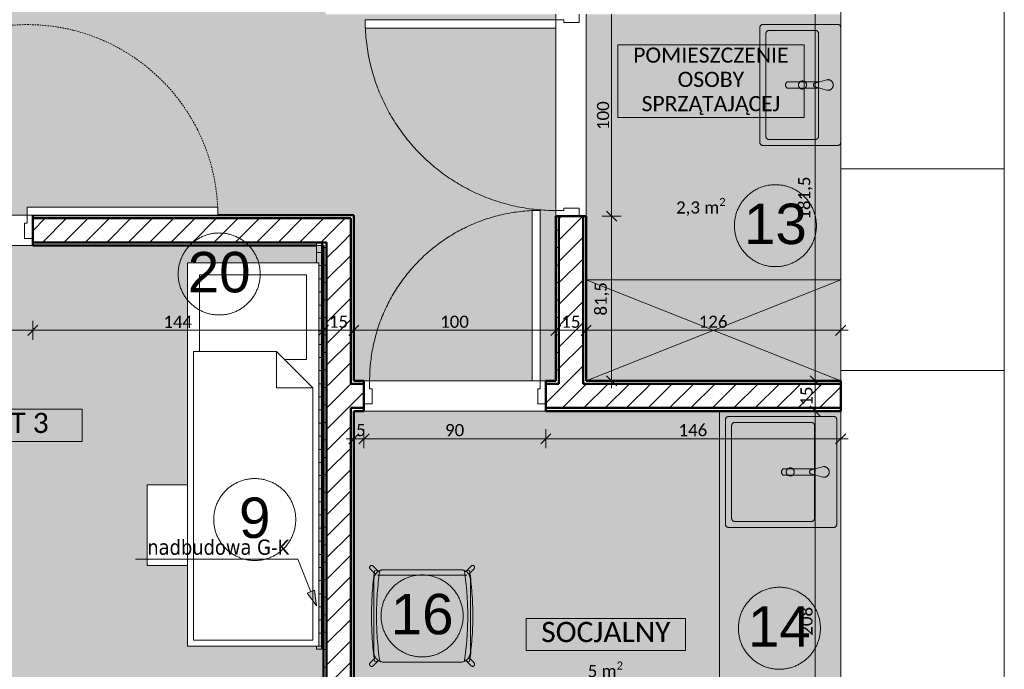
# Model space of a CAD drawing. Extents: x -7955 to 2900, y -3385 to 4160.
# Tile 4 of 30: x -6275 to -5300, y 1229 to 1873. Entities that reach past the tile are written whole.
import ezdxf
from ezdxf.xclip import XClip

# ---------------------------------------------------------------- set-up
doc = ezdxf.new("R2010")
doc.units = 0
doc.header["$MEASUREMENT"] = 0
doc.header["$XCLIPFRAME"] = 0
doc.linetypes.add('Przerywana', pattern=[25, 15, -10])
doc.linetypes.add('Wipeout_Contour', pattern=[10000, 0, -10000])
for name, color, linetype in [('!tekst', 7, 'Continuous'), ('110-Z Strefy', 7, 'Continuous'), ('210-A Strefy', 7, 'Continuous'), ('230-A Ściany działowe', 7, 'Continuous'), ('330-W Wyposażenie', 7, 'Continuous'), ('820-G Rysunki Obrazki', 7, 'Continuous'), ('Drzwi ARCHICAD', 7, 'Continuous')]:
    doc.layers.add(name, color=color, linetype=linetype)
for name, color, linetype, lineweight in [('!tekst_Nr_pióra__1', 7, 'Continuous', 50), ('!tekst_Nr_pióra__41', 7, 'Continuous', 13), ('210-A Strefy_Nr_pióra__41', 7, 'Continuous', 13), ('230-A Ściany działowe_Nr_pióra__1', 7, 'Continuous', 50), ('230-A Ściany działowe_Nr_pióra__21', 7, 'Continuous', 13), ('320-W Umeblowanie_Nr_pióra__21', 7, 'Continuous', 13), ('320-W Umeblowanie_Nr_pióra__23', 7, 'Continuous', 13), ('330-W Wyposażenie_Nr_pióra__23', 7, 'Continuous', 13), ('499-K Wymiary i opisy_Nr_pióra__65', 7, 'Continuous', 5), ('B_WIDOK_Nr_pióra__41', 7, 'Continuous', 13), ('D_OPIS_Nr_pióra__23', 7, 'Continuous', 13), ('D_OPIS_Nr_pióra__41', 7, 'Continuous', 13), ('Drzwi ARCHICAD_Nr_pióra__1', 7, 'Continuous', 50), ('Drzwi ARCHICAD_Nr_pióra__23', 7, 'Continuous', 13), ('Drzwi ARCHICAD_Nr_pióra__3', 8, 'Continuous', 20)]:
    doc.layers.add(name, color=color, linetype=linetype, lineweight=lineweight)
for name, color, linetype, lineweight, true_color in [('210-A Strefy_Nr_pióra__64', 7, 'Continuous', 5, 0x9f9f9f), ('B_WIDOK_Nr_pióra__64', 7, 'Continuous', 5, 0x9f9f9f), ('tekst_Nr_pióra__84', 7, 'Continuous', 5, 0xa5a5a5)]:
    doc.layers.add(name, color=color, linetype=linetype, lineweight=lineweight, true_color=true_color)
doc.styles.add('GENERATED_STYLE_1', font='txt')
doc.styles.add('GENERATED_STYLE_2', font='txt')
doc.styles.add('GENERATED_STYLE_3', font='arial.ttf')
pattern_1 = [(0, (-7692.221, 2461.101), (0, 17.32051), [0, -10]), (0, (-7687.221, 2469.761), (0, 17.32051), [0, -10])]
pattern_2 = [(0, (-7692.221, 2461.101), (0, 13), []), (90, (-7692.221, 2461.101), (-13, 0), [])]
pattern_3 = [(45, (-7692.221, 2461.101), (-10.6066, 10.6066), [])]

# ---------------------------------------------------------------- blocks, each defined once
blk = doc.blocks.new('Rysunek_3_3', base_point=(-7692.22, 2461.1))
at = {"layer": '110-Z Strefy', "linetype": 'Continuous', "lineweight": 0, "ltscale": 0.1, "true_color": 0xffffff}
for points in [[(-5714.22, 1615.1), (-5714.22, 1515.1), (-5462.22, 1515.1), (-5462.22, 1615.1)], [(-5582.22, 1485.1), (-5582.22, 1069.1), (-5462.22, 1069.1), (-5462.22, 1485.1)]]:
    blk.add_hatch(color=7, dxfattribs=at).paths.add_polyline_path(points)
at = {"layer": '210-A Strefy', "linetype": 'Continuous', "lineweight": 0, "ltscale": 0.1, "true_color": 0x262626}
for points in [[(-7632.22, 2293.1), (-7632.22, 1679.1), (-5974.22, 1679.1), (-5944.22, 1679.1), (-5944.22, 1515.1), (-5744.22, 1515.1), (-5744.22, 1679.1), (-5744.22, 1878.1), (-5972.22, 1878.1), (-5972.22, 2293.1), (-6004.23, 2293.1), (-6004.23, 2455.1), (-6284.79, 2455.1), (-6284.79, 2293.1), (-6836.22, 2293.1), (-6836.22, 2003.1), (-7282.22, 2003.1), (-7282.22, 2293.1)], [(-5714.22, 1878.1), (-5714.22, 1515.1), (-5462.22, 1515.1), (-5462.22, 1878.1)], [(-6782.22, 1069.1), (-5974.22, 1069.1), (-5974.22, 1649.1), (-6782.22, 1649.1)], [(-5944.22, 1069.1), (-5843.22, 1069.1), (-5462.22, 1069.1), (-5462.22, 1485.1), (-5768.23, 1485.1), (-5944.22, 1485.1)]]:
    blk.add_hatch(color=250, dxfattribs=at).paths.add_polyline_path(points)
at = {"layer": '230-A Ściany działowe', "linetype": 'Continuous', "lineweight": 0, "ltscale": 0.1, "true_color": 0x000000}
h = blk.add_hatch(dxfattribs=at)
h.set_pattern_fill('Tynk_0003', color=18, style=0, pattern_type=2)
h.set_pattern_definition(pattern_1)
h.paths.add_polyline_path([(-6262.22, 1676.1), (-5947.22, 1676.1), (-5947.22, 1679.1), (-6262.22, 1679.1)])
h = blk.add_hatch(dxfattribs=at)
h.set_pattern_fill('Tynk_0003', color=18, style=0, pattern_type=2)
h.set_pattern_definition(pattern_1)
h.paths.add_polyline_path([(-5947.22, 1679.1), (-5947.22, 1676.1), (-5944.22, 1679.1)])
h = blk.add_hatch(dxfattribs=at)
h.set_pattern_fill('Tynk_0003', color=18, style=0, pattern_type=2)
h.set_pattern_definition(pattern_1)
h.paths.add_polyline_path([(-5947.22, 1676.1), (-5944.22, 1676.1), (-5944.22, 1679.1)])
h = blk.add_hatch(dxfattribs=at)
h.set_pattern_fill('Tynk_0003', color=18, style=0, pattern_type=2)
h.set_pattern_definition(pattern_1)
h.paths.add_polyline_path([(-5744.22, 1515.1), (-5741.22, 1515.1), (-5741.22, 1678.1), (-5744.22, 1678.1)])
h = blk.add_hatch(dxfattribs=at)
h.set_pattern_fill('Bloczki_ceramiczne_0003', color=18, style=0, pattern_type=2)
h.set_pattern_definition(pattern_3)
h.paths.add_polyline_path([(-5741.22, 1515.1), (-5717.22, 1515.1), (-5717.22, 1678.1), (-5741.22, 1678.1)])
h = blk.add_hatch(dxfattribs=at)
h.set_pattern_fill('Tynk_0003', color=18, style=0, pattern_type=2)
h.set_pattern_definition(pattern_1)
h.paths.add_polyline_path([(-5717.22, 1515.1), (-5714.22, 1515.1), (-5714.22, 1678.1), (-5717.22, 1678.1)])
h = blk.add_hatch(dxfattribs=at)
h.set_pattern_fill('Bloczki_ceramiczne_0003', color=18, style=0, pattern_type=2)
h.set_pattern_definition(pattern_3)
h.paths.add_polyline_path([(-6262.22, 1652.1), (-5971.22, 1652.1), (-5971.22, 1676.1), (-6262.22, 1676.1)])
h = blk.add_hatch(dxfattribs=at)
h.set_pattern_fill('Bloczki_ceramiczne_0003', color=18, style=0, pattern_type=2)
h.set_pattern_definition(pattern_3)
h.paths.add_polyline_path([(-5971.22, 1652.1), (-5947.22, 1676.1), (-5971.22, 1676.1)])
h = blk.add_hatch(dxfattribs=at)
h.set_pattern_fill('Bloczki_ceramiczne_0003', color=18, style=0, pattern_type=2)
h.set_pattern_definition(pattern_3)
h.paths.add_polyline_path([(-5971.22, 1652.1), (-5947.22, 1652.1), (-5947.22, 1676.1)])
h = blk.add_hatch(dxfattribs=at)
h.set_pattern_fill('Tynk_0003', color=18, style=0, pattern_type=2)
h.set_pattern_definition(pattern_1)
h.paths.add_polyline_path([(-5947.22, 1676.1), (-5947.22, 1515.1), (-5944.22, 1515.1), (-5944.22, 1676.1)])
h = blk.add_hatch(dxfattribs=at)
h.set_pattern_fill('Tynk_0003', color=18, style=0, pattern_type=2)
h.set_pattern_definition(pattern_1)
h.paths.add_polyline_path([(-5981.35, 1652.1), (-6262.22, 1652.1), (-6262.22, 1649.1), (-5981.35, 1649.1)])
h = blk.add_hatch(dxfattribs=at)
h.set_pattern_fill('Izolacja_twarda_0003', color=18, style=0, pattern_type=2)
h.set_pattern_definition(pattern_2)
h.paths.add_polyline_path([(-5981.35, 1649.1), (-5975.35, 1649.1), (-5975.35, 1652.1), (-5981.35, 1652.1)])
h = blk.add_hatch(dxfattribs=at)
h.set_pattern_fill('Izolacja_twarda_0003', color=18, style=0, pattern_type=2)
h.set_pattern_definition(pattern_2)
h.paths.add_polyline_path([(-5981.35, 1649.1), (-5981.35, 1249.09), (-5975.35, 1249.09), (-5975.35, 1649.1)])
h = blk.add_hatch(dxfattribs=at)
h.set_pattern_fill('Tynk_0003', color=18, style=0, pattern_type=2)
h.set_pattern_definition(pattern_1)
h.paths.add_polyline_path([(-5975.35, 1649.1), (-5974.22, 1649.1), (-5974.22, 1652.1), (-5975.35, 1652.1)])
h = blk.add_hatch(dxfattribs=at)
h.set_pattern_fill('Tynk_0003', color=18, style=0, pattern_type=2)
h.set_pattern_definition(pattern_1)
h.paths.add_polyline_path([(-5974.22, 1649.1), (-5971.22, 1652.1), (-5974.22, 1652.1)])
h = blk.add_hatch(dxfattribs=at)
h.set_pattern_fill('Tynk_0003', color=18, style=0, pattern_type=2)
h.set_pattern_definition(pattern_1)
h.paths.add_polyline_path([(-5974.22, 1649.1), (-5971.22, 1649.1), (-5971.22, 1652.1)])
h = blk.add_hatch(dxfattribs=at)
h.set_pattern_fill('Tynk_0003', color=18, style=0, pattern_type=2)
h.set_pattern_definition(pattern_1)
h.paths.add_polyline_path([(-5974.22, 1649.1), (-5974.22, 1069.1), (-5971.22, 1069.1), (-5971.22, 1649.1)])
h = blk.add_hatch(dxfattribs=at)
h.set_pattern_fill('Bloczki_ceramiczne_0003', color=18, style=0, pattern_type=2)
h.set_pattern_definition(pattern_3)
h.paths.add_polyline_path([(-5971.22, 1652.1), (-5971.22, 1512.1), (-5947.22, 1512.1), (-5947.22, 1652.1)])
h = blk.add_hatch(dxfattribs=at)
h.set_pattern_fill('Bloczki_ceramiczne_0003', color=18, style=0, pattern_type=2)
h.set_pattern_definition(pattern_3)
h.paths.add_polyline_path([(-5971.22, 1512.1), (-5971.22, 1488.1), (-5947.22, 1488.1), (-5947.22, 1512.1)])
h = blk.add_hatch(dxfattribs=at)
h.set_pattern_fill('Tynk_0003', color=18, style=0, pattern_type=2)
h.set_pattern_definition(pattern_1)
h.paths.add_polyline_path([(-5947.22, 1515.1), (-5947.22, 1512.1), (-5944.22, 1512.1), (-5944.22, 1515.1)])
h = blk.add_hatch(dxfattribs=at)
h.set_pattern_fill('Bloczki_ceramiczne_0003', color=18, style=0, pattern_type=2)
h.set_pattern_definition(pattern_3)
h.paths.add_polyline_path([(-5947.22, 1512.1), (-5947.22, 1488.1), (-5944.22, 1488.1), (-5944.22, 1512.1)])
h = blk.add_hatch(dxfattribs=at)
h.set_pattern_fill('Tynk_0003', color=18, style=0, pattern_type=2)
h.set_pattern_definition(pattern_1)
h.paths.add_polyline_path([(-5944.22, 1515.1), (-5944.22, 1512.1), (-5934.22, 1512.1), (-5934.22, 1515.1)])
h = blk.add_hatch(dxfattribs=at)
h.set_pattern_fill('Bloczki_ceramiczne_0003', color=18, style=0, pattern_type=2)
h.set_pattern_definition(pattern_3)
h.paths.add_polyline_path([(-5944.22, 1512.1), (-5944.22, 1488.1), (-5934.22, 1488.1), (-5934.22, 1512.1)])
h = blk.add_hatch(dxfattribs=at)
h.set_pattern_fill('Tynk_0003', color=18, style=0, pattern_type=2)
h.set_pattern_definition(pattern_1)
h.paths.add_polyline_path([(-5754.22, 1512.1), (-5744.22, 1512.1), (-5744.22, 1515.1), (-5754.22, 1515.1)])
h = blk.add_hatch(dxfattribs=at)
h.set_pattern_fill('Bloczki_ceramiczne_0003', color=18, style=0, pattern_type=2)
h.set_pattern_definition(pattern_3)
h.paths.add_polyline_path([(-5741.22, 1512.1), (-5754.22, 1512.1), (-5754.22, 1488.1), (-5741.22, 1488.1)])
h = blk.add_hatch(dxfattribs=at)
h.set_pattern_fill('Tynk_0003', color=18, style=0, pattern_type=2)
h.set_pattern_definition(pattern_1)
h.paths.add_polyline_path([(-5744.22, 1512.1), (-5741.22, 1512.1), (-5741.22, 1515.1), (-5744.22, 1515.1)])
h = blk.add_hatch(dxfattribs=at)
h.set_pattern_fill('Bloczki_ceramiczne_0003', color=18, style=0, pattern_type=2)
h.set_pattern_definition(pattern_3)
h.paths.add_polyline_path([(-5741.22, 1512.1), (-5717.22, 1512.1), (-5717.22, 1515.1), (-5741.22, 1515.1)])
h = blk.add_hatch(dxfattribs=at)
h.set_pattern_fill('Bloczki_ceramiczne_0003', color=18, style=0, pattern_type=2)
h.set_pattern_definition(pattern_3)
h.paths.add_polyline_path([(-5741.22, 1488.1), (-5717.22, 1488.1), (-5717.22, 1512.1), (-5741.22, 1512.1)])
h = blk.add_hatch(dxfattribs=at)
h.set_pattern_fill('Tynk_0003', color=18, style=0, pattern_type=2)
h.set_pattern_definition(pattern_1)
h.paths.add_polyline_path([(-5717.22, 1512.1), (-5714.22, 1512.1), (-5714.22, 1515.1), (-5717.22, 1515.1)])
h = blk.add_hatch(dxfattribs=at)
h.set_pattern_fill('Bloczki_ceramiczne_0003', color=18, style=0, pattern_type=2)
h.set_pattern_definition(pattern_3)
h.paths.add_polyline_path([(-5717.22, 1488.1), (-5462.22, 1488.1), (-5462.22, 1512.1), (-5717.22, 1512.1)])
h = blk.add_hatch(dxfattribs=at)
h.set_pattern_fill('Tynk_0003', color=18, style=0, pattern_type=2)
h.set_pattern_definition(pattern_1)
h.paths.add_polyline_path([(-5714.22, 1512.1), (-5462.22, 1512.1), (-5462.22, 1515.1), (-5714.22, 1515.1)])
h = blk.add_hatch(dxfattribs=at)
h.set_pattern_fill('Bloczki_ceramiczne_0003', color=18, style=0, pattern_type=2)
h.set_pattern_definition(pattern_3)
h.paths.add_polyline_path([(-5971.22, 1488.1), (-5971.22, 1069.1), (-5947.22, 1069.1), (-5947.22, 1488.1)])
h = blk.add_hatch(dxfattribs=at)
h.set_pattern_fill('Tynk_0003', color=18, style=0, pattern_type=2)
h.set_pattern_definition(pattern_1)
h.paths.add_polyline_path([(-5947.22, 1488.1), (-5947.22, 1485.1), (-5944.22, 1485.1), (-5944.22, 1488.1)])
h = blk.add_hatch(dxfattribs=at)
h.set_pattern_fill('Tynk_0003', color=18, style=0, pattern_type=2)
h.set_pattern_definition(pattern_1)
h.paths.add_polyline_path([(-5947.22, 1485.1), (-5947.22, 1069.1), (-5944.22, 1069.1), (-5944.22, 1485.1)])
h = blk.add_hatch(dxfattribs=at)
h.set_pattern_fill('Tynk_0003', color=18, style=0, pattern_type=2)
h.set_pattern_definition(pattern_1)
h.paths.add_polyline_path([(-5934.22, 1488.1), (-5944.22, 1488.1), (-5944.22, 1485.1), (-5934.22, 1485.1)])
h = blk.add_hatch(dxfattribs=at)
h.set_pattern_fill('Tynk_0003', color=18, style=0, pattern_type=2)
h.set_pattern_definition(pattern_1)
h.paths.add_polyline_path([(-5462.22, 1488.1), (-5754.22, 1488.1), (-5754.22, 1485.1), (-5462.22, 1485.1)])
at = {"layer": '210-A Strefy_Nr_pióra__64', "color": 253, "linetype": 'Continuous', "lineweight": 5, "ltscale": 0.1, "true_color": 0x9f9f9f}
for p, q in [((-5744.22, 1878.1), (-5744.22, 1679.1)), ((-5714.22, 1515.1), (-5714.22, 1878.1)), ((-5462.22, 1878.1), (-5462.22, 1515.1)), ((-5974.22, 1679.1), (-7632.22, 1679.1)), ((-5944.22, 1679.1), (-5974.22, 1679.1)), ((-5944.22, 1515.1), (-5944.22, 1679.1)), ((-5744.22, 1679.1), (-5744.22, 1515.1)), ((-5974.22, 1649.1), (-6782.22, 1649.1)), ((-5974.22, 1069.1), (-5974.22, 1649.1)), ((-5744.22, 1515.1), (-5944.22, 1515.1)), ((-5462.22, 1515.1), (-5714.22, 1515.1)), ((-5944.22, 1485.1), (-5768.23, 1485.1)), ((-5944.22, 1069.1), (-5944.22, 1485.1)), ((-5768.23, 1485.1), (-5462.22, 1485.1)), ((-5462.22, 1485.1), (-5462.22, 1069.1))]:
    blk.add_line(p, q, dxfattribs=at)
at = {"layer": '230-A Ściany działowe_Nr_pióra__1', "color": 7, "linetype": 'Continuous', "lineweight": 50, "ltscale": 0.1}
for p, q in [((-6262.22, 1679.1), (-6262.22, 1676.1)), ((-5744.22, 1678.1), (-5741.22, 1678.1)), ((-5741.22, 1678.1), (-5741.22, 1515.1)), ((-5741.22, 1678.1), (-5721.22, 1678.1)), ((-5721.22, 1678.1), (-5717.22, 1678.1)), ((-5717.22, 1515.1), (-5717.22, 1678.1)), ((-5717.22, 1678.1), (-5714.22, 1678.1)), ((-5971.22, 1676.1), (-6262.22, 1676.1)), ((-6262.22, 1676.1), (-6262.22, 1656.1)), ((-5947.22, 1676.1), (-5971.22, 1676.1)), ((-5947.22, 1652.1), (-5947.22, 1676.1)), ((-5947.22, 1652.1), (-5947.22, 1676.1)), ((-6262.22, 1656.1), (-6262.22, 1652.1)), ((-6262.22, 1652.1), (-5981.35, 1652.1)), ((-6262.22, 1652.1), (-6262.22, 1649.1)), ((-5975.35, 1652.1), (-5981.35, 1652.1)), ((-5975.35, 1652.1), (-5981.35, 1652.1)), ((-5975.35, 1652.1), (-5971.22, 1652.1)), ((-5971.22, 1649.1), (-5971.22, 1652.1)), ((-5971.22, 1649.1), (-5971.22, 1652.1)), ((-5971.22, 1649.1), (-5971.22, 1512.1)), ((-5947.22, 1512.1), (-5947.22, 1652.1)), ((-5971.22, 1512.1), (-5971.22, 1488.1)), ((-5944.22, 1512.1), (-5947.22, 1512.1)), ((-5944.22, 1512.1), (-5947.22, 1512.1)), ((-5934.22, 1512.1), (-5944.22, 1512.1)), ((-5934.22, 1515.1), (-5934.22, 1512.1)), ((-5934.22, 1512.1), (-5934.22, 1492.1)), ((-5754.22, 1515.1), (-5754.22, 1512.1)), ((-5741.22, 1512.1), (-5754.22, 1512.1)), ((-5754.22, 1512.1), (-5754.22, 1492.1)), ((-5741.22, 1515.1), (-5741.22, 1512.1)), ((-5741.22, 1515.1), (-5741.22, 1512.1)), ((-5717.22, 1512.1), (-5717.22, 1515.1)), ((-5717.22, 1512.1), (-5717.22, 1515.1)), ((-5462.22, 1512.1), (-5717.22, 1512.1)), ((-5934.22, 1492.1), (-5934.22, 1488.1)), ((-5754.22, 1492.1), (-5754.22, 1488.1)), ((-5971.22, 1488.1), (-5971.22, 1069.1)), ((-5947.22, 1488.1), (-5944.22, 1488.1)), ((-5947.22, 1488.1), (-5944.22, 1488.1)), ((-5947.22, 1069.1), (-5947.22, 1488.1)), ((-5944.22, 1488.1), (-5934.22, 1488.1)), ((-5934.22, 1488.1), (-5934.22, 1485.1)), ((-5754.22, 1488.1), (-5741.22, 1488.1)), ((-5754.22, 1488.1), (-5754.22, 1485.1)), ((-5741.22, 1488.1), (-5717.22, 1488.1)), ((-5717.22, 1488.1), (-5462.22, 1488.1))]:
    blk.add_line(p, q, dxfattribs=at)
at = {"layer": '230-A Ściany działowe_Nr_pióra__1', "color": 7, "linetype": 'Continuous', "lineweight": 50, "ltscale": 0.1, "flags": 128}
for points in [[(-5944.22, 1679.1), (-6262.22, 1679.1)], [(-5944.22, 1679.1), (-5944.22, 1676.1)], [(-5744.22, 1678.1), (-5744.22, 1515.1)], [(-5714.22, 1515.1), (-5714.22, 1678.1)], [(-5944.22, 1515.1), (-5944.22, 1676.1)], [(-6262.22, 1649.1), (-5981.35, 1649.1)], [(-5975.35, 1649.1), (-5974.22, 1649.1)], [(-5974.22, 1649.1), (-5974.22, 1069.1)], [(-5934.22, 1515.1), (-5944.22, 1515.1)], [(-5744.22, 1515.1), (-5754.22, 1515.1)], [(-5462.22, 1515.1), (-5714.22, 1515.1)], [(-5462.22, 1515.1), (-5462.22, 1512.1)], [(-5462.22, 1512.1), (-5462.22, 1488.1)], [(-5944.22, 1485.1), (-5934.22, 1485.1)], [(-5944.22, 1069.1), (-5944.22, 1485.1)], [(-5754.22, 1485.1), (-5462.22, 1485.1)], [(-5462.22, 1488.1), (-5462.22, 1485.1)]]:
    blk.add_lwpolyline(points, dxfattribs=at)
at = {"layer": '230-A Ściany działowe_Nr_pióra__21', "color": 7, "linetype": 'Continuous', "lineweight": 13, "ltscale": 0.1}
for p, q in [((-5981.35, 1652.1), (-5981.35, 1649.1)), ((-5981.35, 1652.1), (-5981.35, 1649.1)), ((-5975.35, 1649.1), (-5975.35, 1652.1)), ((-5975.35, 1649.1), (-5975.35, 1652.1))]:
    blk.add_line(p, q, dxfattribs=at)
at = {"layer": '230-A Ściany działowe_Nr_pióra__21', "color": 7, "linetype": 'Continuous', "lineweight": 13, "ltscale": 0.1, "flags": 128}
for points in [[(-5981.35, 1649.1), (-5981.35, 1249.09)], [(-5975.35, 1249.09), (-5975.35, 1649.1)], [(-5981.35, 1249.09), (-5975.35, 1249.09)]]:
    blk.add_lwpolyline(points, dxfattribs=at)
at = {"layer": '320-W Umeblowanie_Nr_pióra__21', "color": 7, "linetype": 'Continuous', "lineweight": 13, "ltscale": 0.1, "flags": 128}
for points in [[(-5714.22, 1515.1), (-5462.22, 1515.1), (-5462.22, 1615.1), (-5714.22, 1615.1)], [(-5582.22, 1485.1), (-5582.22, 1069.1), (-5462.22, 1069.1), (-5462.22, 1485.1)]]:
    blk.add_lwpolyline(points, close=True, dxfattribs=at)
at = {"layer": '320-W Umeblowanie_Nr_pióra__23', "color": 7, "linetype": 'Continuous', "lineweight": 13, "ltscale": 0.1}
for p, q in [((-5928.06, 1328.69), (-5922.79, 1323.42)), ((-5919.96, 1326.24), (-5925.23, 1331.52)), ((-5918.68, 1326.49), (-5923.63, 1327.18)), ((-5914.45, 1327.9), (-5838.85, 1327.9)), ((-5834.61, 1326.49), (-5829.66, 1327.18)), ((-5828.06, 1331.52), (-5833.33, 1326.24)), ((-5830.51, 1323.42), (-5825.23, 1328.69)), ((-5924.45, 1246.3), (-5924.45, 1317.9)), ((-5832.35, 1322.4), (-5920.95, 1322.4)), ((-5828.85, 1317.9), (-5828.85, 1246.3)), ((-5928.06, 1235.52), (-5922.79, 1240.79)), ((-5830.51, 1240.79), (-5825.23, 1235.52)), ((-5919.96, 1237.96), (-5925.23, 1232.69)), ((-5918.68, 1237.72), (-5923.63, 1237.02)), ((-5838.85, 1236.3), (-5914.45, 1236.3)), ((-5834.61, 1237.72), (-5829.66, 1237.02)), ((-5828.06, 1232.69), (-5833.33, 1237.96))]:
    blk.add_line(p, q, dxfattribs=at)
at = {"layer": '320-W Umeblowanie_Nr_pióra__23', "color": 7, "linetype": 'Continuous', "lineweight": 13, "ltscale": 0.1, "flags": 128}
blk.add_lwpolyline([(-5714.22, 1515.1), (-5462.22, 1615.1), (-5462.22, 1515.1), (-5714.22, 1615.1)], dxfattribs=at)
at = {"layer": '320-W Umeblowanie_Nr_pióra__23', "color": 7, "linetype": 'Continuous', "lineweight": 13, "ltscale": 0.1}
for centre, radius, start, end in [((-5926.65, 1330.1), 2, 45, 225), ((-5604.19, 1282.1), 322.61, 171.96698, 188.03302), ((-5914.45, 1317.9), 10, 90, 180), ((-5914.45, 1317.9), 10, 123.46304, 146.53696), ((-5604.19, 1282.1), 317.61, 171.96698, 188.03302), ((-5838.85, 1317.9), 10, 0, 90), ((-6149.11, 1282.1), 317.61, 351.96698, 8.03302), ((-5838.85, 1317.9), 10, 33.46304, 56.53696), ((-6149.11, 1282.1), 322.61, 351.96698, 8.03302), ((-5826.65, 1330.1), 2, 315, 135), ((-5914.45, 1246.3), 10, 180, 270), ((-5914.45, 1246.3), 10, 213.46304, 236.53696), ((-5838.85, 1246.3), 10, 270, 0), ((-5838.85, 1246.3), 10, 303.46304, 326.53696), ((-5926.65, 1234.1), 2, 135, 315), ((-5826.65, 1234.1), 2, 225, 45)]:
    blk.add_arc(centre, radius, start, end, dxfattribs=at)
at = {"layer": '330-W Wyposażenie_Nr_pióra__23', "color": 7, "linetype": 'Continuous', "lineweight": 13, "ltscale": 0.1}
for p, q in [((-5542.22, 1865.1), (-5542.22, 1751.1)), ((-5465.22, 1868.1), (-5539.22, 1868.1)), ((-5487.22, 1862.1), (-5533.22, 1862.1)), ((-5462.22, 1751.1), (-5462.22, 1865.1)), ((-5536.22, 1859.1), (-5536.22, 1757.1)), ((-5484.22, 1757.1), (-5484.22, 1859.1)), ((-5514.82, 1811.3), (-5483.1, 1811.3)), ((-5483.18, 1804.92), (-5514.82, 1804.92)), ((-5487.58, 1810.07), (-5475.82, 1813.3)), ((-5483.1, 1811.3), (-5487.58, 1810.07)), ((-5475.82, 1802.9), (-5487.58, 1806.13)), ((-5487.58, 1806.13), (-5483.18, 1804.92)), ((-5539.22, 1748.1), (-5465.22, 1748.1)), ((-5533.22, 1754.1), (-5487.22, 1754.1)), ((-5576.18, 1476.73), (-5576.18, 1372.73)), ((-5469.18, 1479.73), (-5573.18, 1479.73)), ((-5491.18, 1473.73), (-5567.18, 1473.73)), ((-5466.18, 1372.73), (-5466.18, 1476.73)), ((-5570.18, 1470.73), (-5570.18, 1378.73)), ((-5488.18, 1378.73), (-5488.18, 1470.73)), ((-5518.78, 1427.93), (-5487.06, 1427.93)), ((-5491.53, 1426.7), (-5479.78, 1429.93)), ((-5487.06, 1427.93), (-5491.53, 1426.7)), ((-5487.14, 1421.55), (-5518.78, 1421.55)), ((-5479.78, 1419.53), (-5491.53, 1422.76)), ((-5491.53, 1422.76), (-5487.14, 1421.55)), ((-5567.18, 1375.73), (-5491.18, 1375.73)), ((-5573.18, 1369.73), (-5469.18, 1369.73))]:
    blk.add_line(p, q, dxfattribs=at)
for centre in [(-5500.04, 1808.1), (-5512.17, 1424.73)]:
    blk.add_circle(centre, 4, dxfattribs=at)
for centre, radius, start, end in [((-5539.22, 1865.1), 3, 90, 180), ((-5533.22, 1859.1), 3, 90, 180), ((-5487.22, 1859.1), 3, 0, 90), ((-5465.22, 1865.1), 3, 0, 90), ((-5474.9, 1808.1), 5.28, 259.97377, 100.02623), ((-5512.6, 1808.11), 4.21, 136.98757, 223.01243), ((-5514.8, 1809.91), 1.39, 90.80793, 129.37577), ((-5514.79, 1806.34), 1.42, 231.07429, 268.81244), ((-5487.22, 1808.1), 2, 100.35435, 259.64565), ((-5487.22, 1808.1), 2, 100.35435, 259.64565), ((-5533.22, 1757.1), 3, 180, 270), ((-5487.22, 1757.1), 3, 270, 0), ((-5539.22, 1751.1), 3, 180, 270), ((-5465.22, 1751.1), 3, 270, 0), ((-5573.18, 1476.73), 3, 90, 180), ((-5567.18, 1470.73), 3, 90, 180), ((-5491.18, 1470.73), 3, 0, 90), ((-5469.18, 1476.73), 3, 0, 90), ((-5516.56, 1424.74), 4.21, 136.98757, 223.01243), ((-5518.76, 1426.54), 1.39, 90.80793, 129.37577), ((-5491.17, 1424.73), 2, 100.35435, 259.64565), ((-5491.17, 1424.73), 2, 100.35435, 259.64565), ((-5478.86, 1424.73), 5.28, 259.97377, 100.02623), ((-5518.75, 1422.97), 1.42, 231.07429, 268.81244), ((-5567.18, 1378.73), 3, 180, 270), ((-5491.18, 1378.73), 3, 270, 0), ((-5573.18, 1372.73), 3, 180, 270), ((-5469.18, 1372.73), 3, 270, 0)]:
    blk.add_arc(centre, radius, start, end, dxfattribs=at)
at = {"layer": '499-K Wymiary i opisy_Nr_pióra__65', "color": 7, "linetype": 'Continuous', "lineweight": 5, "ltscale": 0.1}
for p, q in [((-5689.03, 1678.1), (-5689.03, 1878.1)), ((-5487.57, 1515.1), (-5487.57, 1878.1)), ((-5679.66, 1678.1), (-5698.41, 1678.1)), ((-5694.03, 1683.1), (-5684.03, 1673.1)), ((-5689.03, 1515.1), (-5689.03, 1678.1)), ((-6257.22, 1570.04), (-6267.22, 1560.04)), ((-6262.22, 1555.66), (-6262.22, 1574.41)), ((-5939.22, 1570.04), (-5949.22, 1560.04)), ((-5944.22, 1555.66), (-5944.22, 1574.41)), ((-5739.22, 1570.04), (-5749.22, 1560.04)), ((-5744.22, 1555.66), (-5744.22, 1574.41)), ((-5709.22, 1570.04), (-5719.22, 1560.04)), ((-5714.22, 1555.66), (-5714.22, 1574.41)), ((-5467.22, 1560.04), (-5457.22, 1570.04)), ((-5462.22, 1555.66), (-5462.22, 1574.41)), ((-6462.22, 1565.04), (-6262.22, 1565.04)), ((-5744.22, 1565.04), (-5714.22, 1565.04)), ((-5714.22, 1565.04), (-5462.22, 1565.04)), ((-5462.22, 1565.04), (-5454.72, 1565.04)), ((-5679.66, 1515.1), (-5698.41, 1515.1)), ((-5694.03, 1520.1), (-5684.03, 1510.1)), ((-5689.03, 1507.6), (-5689.03, 1515.1)), ((-5478.2, 1515.1), (-5496.95, 1515.1)), ((-5492.57, 1520.1), (-5482.57, 1510.1)), ((-5487.57, 1485.1), (-5487.57, 1515.1)), ((-5478.2, 1485.1), (-5496.95, 1485.1)), ((-5492.57, 1490.1), (-5482.57, 1480.1)), ((-5487.57, 1069.1), (-5487.57, 1485.1)), ((-5939.22, 1462.64), (-5949.22, 1452.64)), ((-5944.22, 1448.27), (-5944.22, 1467.02)), ((-5929.22, 1462.64), (-5939.22, 1452.64)), ((-5934.22, 1448.27), (-5934.22, 1467.02)), ((-5749.22, 1462.64), (-5759.22, 1452.64)), ((-5754.22, 1448.27), (-5754.22, 1467.02)), ((-5467.22, 1452.64), (-5457.22, 1462.64)), ((-5462.22, 1448.27), (-5462.22, 1467.02)), ((-5951.72, 1457.64), (-5944.22, 1457.64)), ((-5944.22, 1457.64), (-5934.22, 1457.64)), ((-5934.22, 1457.64), (-5754.22, 1457.64)), ((-5754.22, 1457.64), (-5462.22, 1457.64)), ((-5462.22, 1457.64), (-5454.72, 1457.64))]:
    blk.add_line(p, q, dxfattribs=at)
at = {"layer": 'B_WIDOK_Nr_pióra__64', "color": 253, "linetype": 'Continuous', "lineweight": 5, "ltscale": 0.1, "true_color": 0x9f9f9f}
for p, q in [((-5498.48, 1847.84), (-5683.02, 1847.84)), ((-5683.02, 1847.84), (-5683.02, 1775.84)), ((-5498.48, 1775.84), (-5498.48, 1847.84)), ((-5683.02, 1775.84), (-5498.48, 1775.84)), ((-6213.15, 1486.86), (-6415.54, 1486.86)), ((-6213.15, 1454.86), (-6213.15, 1486.86)), ((-6415.54, 1454.86), (-6213.15, 1454.86)), ((-5615.84, 1279.69), (-5773.64, 1279.69)), ((-5773.64, 1279.69), (-5773.64, 1247.69)), ((-5615.84, 1247.69), (-5615.84, 1279.69)), ((-5773.64, 1247.69), (-5615.84, 1247.69))]:
    blk.add_line(p, q, dxfattribs=at)
at = {"layer": 'D_OPIS_Nr_pióra__23', "color": 7, "linetype": 'Continuous', "lineweight": 13, "ltscale": 0.1}
for centre in [(-5526.84, 1668.72), (-5876.65, 1282.1), (-5522.92, 1269.9)]:
    blk.add_circle(centre, 40.61, dxfattribs=at)
at = {"layer": 'Drzwi ARCHICAD_Nr_pióra__3', "color": 8, "linetype": 'Continuous', "lineweight": 20, "ltscale": 0.1}
for centre, radius, start, end in [((-5744.22, 1872.5), 188.8, 180, 270), ((-5759.82, 1515.1), 168.8, 90, 180)]:
    blk.add_arc(centre, radius, start, end, dxfattribs=at)
at = {"layer": 'Drzwi ARCHICAD_Nr_pióra__3', "color": 8, "linetype": 'Przerywana', "lineweight": 20, "ltscale": 0.1}
blk.add_arc((-6267.82, 1679.1), 188.8, 0, 180, dxfattribs=at)
at = {"layer": 'tekst_Nr_pióra__84', "color": 253, "linetype": 'Continuous', "lineweight": 5, "ltscale": 0.1, "true_color": 0xa5a5a5, "flags": 128}
for points in [[(-5462.22, 3839.1), (-5462.22, 907.1), (-5300.22, 907.1), (-5300.22, 3839.1)], [(-5462.22, 1725.1), (-5300.22, 1725.1), (-5300.22, 1525.1), (-5462.22, 1525.1)]]:
    blk.add_lwpolyline(points, close=True, dxfattribs=at)
at = {"layer": '210-A Strefy_Nr_pióra__41', "color": 7, "linetype": 'Continuous', "lineweight": 13, "char_height": 12, "attachment_point": 7, "style": 'GENERATED_STYLE_1'}
for s, insert in [('\\A1;{\\pql;\\fCalibri Light|b0|i0|c238|p34;2,3 m\\fCalibri Light|b0|i0|c238|p34;\\A1{\\H.66x;\\S2^  ;}}', (-5625.21, 1677.24)), ('\\A1;{\\pql;\\fCalibri Light|b0|i0|c238|p34;5 m\\fCalibri Light|b0|i0|c238|p34;\\A1{\\H.66x;\\S2^  ;}}', (-5712.71, 1217.91))]:
    blk.add_mtext(s, dxfattribs=dict(at, insert=insert))
at = {"layer": '499-K Wymiary i opisy_Nr_pióra__65', "color": 7, "linetype": 'Continuous', "lineweight": 5, "char_height": 12, "attachment_point": 7, "rotation": 90, "style": 'GENERATED_STYLE_1'}
for s, insert, width in [('\\A1;{\\pql;\\fCalibri Light|b0|i0|c238|p34;100}', (-5691.43, 1763.51), 29.1841), ('\\A1;{\\pql;\\fCalibri Light|b0|i0|c238|p34;181,5}', (-5489.97, 1674.78), 43.6481), ('\\A1;{\\pql;\\fCalibri Light|b0|i0|c238|p34;81,5}', (-5691.43, 1579.64), 33.92), ('\\A1;{\\pql;\\fCalibri Light|b0|i0|c238|p34;15}', (-5489.97, 1490.37), 19.4561), ('\\A1;{\\pql;\\fCalibri Light|b0|i0|c238|p34;208}', (-5489.97, 1262.51), 29.1841)]:
    blk.add_mtext(s, dxfattribs=dict(at, insert=insert, width=width))
at = {"layer": '499-K Wymiary i opisy_Nr_pióra__65', "color": 7, "linetype": 'Continuous', "lineweight": 5, "char_height": 12, "attachment_point": 7, "style": 'GENERATED_STYLE_1'}
for s, insert, width in [('\\A1;{\\pql;\\fCalibri Light|b0|i0|c238|p34;15}', (-5968.95, 1567.44), 19.4561), ('\\A1;{\\pql;\\fCalibri Light|b0|i0|c238|p34;100}', (-5858.81, 1567.44), 29.1841), ('\\A1;{\\pql;\\fCalibri Light|b0|i0|c238|p34;15}', (-5738.95, 1567.44), 19.4561), ('\\A1;{\\pql;\\fCalibri Light|b0|i0|c238|p34;126}', (-5602.81, 1567.44), 29.1841), ('\\A1;{\\pql;\\fCalibri Light|b0|i0|c238|p34;90}', (-5853.95, 1460.04), 19.4561), ('\\A1;{\\pql;\\fCalibri Light|b0|i0|c238|p34;146}', (-5622.81, 1460.04), 29.1841), ('\\A1;{\\pql;\\fCalibri Light|b0|i0|c238|p34;5}', (-5942.13, 1460.04), 9.728)]:
    blk.add_mtext(s, dxfattribs=dict(at, insert=insert, width=width))
at = {"layer": 'B_WIDOK_Nr_pióra__41', "color": 7, "linetype": 'Continuous', "lineweight": 13, "insert": (-5590.75, 1845.2), "char_height": 15, "width": 184.5443, "attachment_point": 2, "line_spacing_factor": 0.961096, "style": 'GENERATED_STYLE_1'}
blk.add_mtext('\\A1;{\\pqc;\\fCalibri Light|b0|i0|c238|p34;POMIESZCZENIE \\fCalibri Light|b0|i0|c238|p34;OSOBY \\fCalibri Light|b0|i0|c238|p34;SPRZĄTAJĄCEJ}', dxfattribs=at)
at = {"layer": 'B_WIDOK_Nr_pióra__41', "color": 7, "linetype": 'Continuous', "lineweight": 13, "char_height": 20, "attachment_point": 2, "style": 'GENERATED_STYLE_1'}
for s, insert in [('\\A1;{\\pqc;\\fCalibri Light|b0|i0|c238|p34;GABINET\\fCalibri Light|b0|i0|c238|p34; 3}', (-6314.34, 1483.34)), ('\\A1;{\\pqc;\\fCalibri Light|b0|i0|c238|p34;SOCJALNY}', (-5694.74, 1276.17))]:
    blk.add_mtext(s, dxfattribs=dict(at, insert=insert))
at = {"layer": 'D_OPIS_Nr_pióra__41', "color": 7, "linetype": 'Continuous', "lineweight": 13, "char_height": 40, "attachment_point": 2, "style": 'GENERATED_STYLE_3'}
for s, insert in [('\\A1;{\\pqc;\\fArial|b0|i0|c238|p38;1\\fArial|b0|i0|c238|p38;3}', (-5526.84, 1690.54)), ('\\A1;{\\pqc;\\fArial|b0|i0|c238|p38;16}', (-5876.65, 1303.93)), ('\\A1;{\\pqc;\\fArial|b0|i0|c238|p38;1\\fArial|b0|i0|c238|p38;4}', (-5522.92, 1291.73))]:
    blk.add_mtext(s, dxfattribs=dict(at, insert=insert))
at = {"color": 254, "linetype": 'Wipeout_Contour', "lineweight": 0, "ltscale": 24865.608423}
blk.add_wipeout([(-6108.99, 1252.02), (-5978.99, 1252.02), (-5978.99, 1632.02), (-6108.99, 1632.02)], dxfattribs=at).dxf.layer = '330-W Wyposażenie'
at = {"color": 254, "linetype": 'Wipeout_Contour', "lineweight": 0, "ltscale": 36192.942599}
blk.add_wipeout([(-5721.22, 1878.1), (-5744.22, 1878.1), (-5744.22, 1872.5), (-5736.22, 1872.5), (-5736.22, 1870.1), (-5721.22, 1870.1)], dxfattribs=at).dxf.layer = 'Drzwi ARCHICAD'
at = {"color": 254, "linetype": 'Wipeout_Contour', "lineweight": 0, "ltscale": 38910.555832}
blk.add_wipeout([(-6262.22, 1656.1), (-6262.22, 1679.1), (-6267.82, 1679.1), (-6267.82, 1671.1), (-6270.22, 1671.1), (-6270.22, 1656.1)], dxfattribs=at).dxf.layer = 'Drzwi ARCHICAD'
at = {"color": 254, "linetype": 'Wipeout_Contour', "lineweight": 0, "ltscale": 35853.901888}
blk.add_wipeout([(-5721.22, 1686.1), (-5736.22, 1686.1), (-5736.22, 1683.7), (-5744.22, 1683.7), (-5744.22, 1678.1), (-5721.22, 1678.1)], dxfattribs=at).dxf.layer = 'Drzwi ARCHICAD'
at = {"color": 254, "linetype": 'Wipeout_Contour', "lineweight": 0, "ltscale": 36706.350644}
blk.add_wipeout([(-5926.22, 1492.1), (-5926.22, 1507.1), (-5928.62, 1507.1), (-5928.62, 1515.1), (-5934.22, 1515.1), (-5934.22, 1492.1)], dxfattribs=at).dxf.layer = 'Drzwi ARCHICAD'
at = {"color": 254, "linetype": 'Wipeout_Contour', "lineweight": 0, "ltscale": 35712.380557}
blk.add_wipeout([(-5754.22, 1492.1), (-5754.22, 1515.1), (-5759.82, 1515.1), (-5759.82, 1507.1), (-5762.22, 1507.1), (-5762.22, 1492.1)], dxfattribs=at).dxf.layer = 'Drzwi ARCHICAD'
at = {"layer": '330-W Wyposażenie_Nr_pióra__23', "color": 7, "linetype": 'Continuous', "lineweight": 13, "ltscale": 0.1}
for p, q in [((-5978.99, 1632.02), (-6108.99, 1632.02)), ((-6108.99, 1632.02), (-6108.99, 1252.02)), ((-5978.99, 1252.02), (-5978.99, 1632.02)), ((-6108.99, 1252.02), (-5978.99, 1252.02))]:
    blk.add_line(p, q, dxfattribs=at)
at = {"layer": '499-K Wymiary i opisy_Nr_pióra__65', "color": 7, "linetype": 'Continuous', "lineweight": 5, "ltscale": 0.1}
for p, q in [((-5969.22, 1570.04), (-5979.22, 1560.04)), ((-5974.22, 1555.66), (-5974.22, 1574.41)), ((-5974.22, 1565.04), (-5944.22, 1565.04))]:
    blk.add_line(p, q, dxfattribs=at)
at = {"layer": 'Drzwi ARCHICAD_Nr_pióra__1', "color": 7, "linetype": 'Continuous', "lineweight": 50, "ltscale": 0.1}
for p, q in [((-5744.22, 1678.1), (-5741.22, 1678.1)), ((-5744.22, 1678.1), (-5741.22, 1678.1)), ((-5741.22, 1678.1), (-5721.22, 1678.1)), ((-5741.22, 1678.1), (-5721.22, 1678.1)), ((-5721.22, 1678.1), (-5717.22, 1678.1)), ((-5717.22, 1678.1), (-5714.22, 1678.1)), ((-6262.22, 1656.1), (-6262.22, 1652.1)), ((-6262.22, 1652.1), (-6262.22, 1649.1)), ((-5934.22, 1515.1), (-5934.22, 1512.1)), ((-5934.22, 1515.1), (-5934.22, 1512.1)), ((-5934.22, 1512.1), (-5934.22, 1492.1)), ((-5934.22, 1512.1), (-5934.22, 1492.1)), ((-5754.22, 1515.1), (-5754.22, 1512.1)), ((-5754.22, 1515.1), (-5754.22, 1512.1)), ((-5754.22, 1512.1), (-5754.22, 1492.1)), ((-5754.22, 1512.1), (-5754.22, 1492.1)), ((-5934.22, 1492.1), (-5934.22, 1488.1)), ((-5754.22, 1492.1), (-5754.22, 1488.1)), ((-5934.22, 1488.1), (-5934.22, 1485.1)), ((-5754.22, 1488.1), (-5754.22, 1485.1))]:
    blk.add_line(p, q, dxfattribs=at)
at = {"layer": 'Drzwi ARCHICAD_Nr_pióra__23', "color": 7, "linetype": 'Continuous', "lineweight": 13, "ltscale": 0.1}
for p, q in [((-5736.22, 1872.5), (-5736.22, 1870.1)), ((-5721.22, 1870.1), (-5721.22, 1878.1)), ((-5736.22, 1870.1), (-5721.22, 1870.1)), ((-5736.22, 1683.7), (-5744.22, 1683.7)), ((-5744.22, 1683.7), (-5744.22, 1678.1)), ((-5744.22, 1678.1), (-5721.22, 1678.1)), ((-5721.22, 1686.1), (-5736.22, 1686.1)), ((-5736.22, 1686.1), (-5736.22, 1683.7)), ((-5721.22, 1678.1), (-5721.22, 1686.1)), ((-6267.82, 1671.1), (-6270.22, 1671.1)), ((-6270.22, 1671.1), (-6270.22, 1656.1)), ((-6270.22, 1656.1), (-6262.22, 1656.1)), ((-5928.62, 1515.1), (-5934.22, 1515.1)), ((-5934.22, 1515.1), (-5934.22, 1492.1)), ((-5928.62, 1507.1), (-5928.62, 1515.1)), ((-5754.22, 1492.1), (-5754.22, 1515.1)), ((-5926.22, 1507.1), (-5928.62, 1507.1)), ((-5926.22, 1492.1), (-5926.22, 1507.1)), ((-5759.82, 1507.1), (-5762.22, 1507.1)), ((-5762.22, 1507.1), (-5762.22, 1492.1)), ((-5934.22, 1492.1), (-5926.22, 1492.1)), ((-5762.22, 1492.1), (-5754.22, 1492.1))]:
    blk.add_line(p, q, dxfattribs=at)
at = {"layer": '499-K Wymiary i opisy_Nr_pióra__65', "color": 7, "linetype": 'Continuous', "lineweight": 5, "insert": (-6132.81, 1567.44), "char_height": 12, "width": 29.1841, "attachment_point": 7, "style": 'GENERATED_STYLE_1'}
blk.add_mtext('\\A1;{\\pql;\\fCalibri Light|b0|i0|c238|p34;144}', dxfattribs=at)
at = {"color": 254, "linetype": 'Wipeout_Contour', "lineweight": 0, "ltscale": 37411.106343}
blk.add_wipeout([(-6096.99, 1544.02), (-6020.99, 1544.02), (-6012.99, 1536.02), (-5990.99, 1536.02), (-5990.99, 1620.02), (-6096.99, 1620.02)], dxfattribs=at).dxf.layer = '330-W Wyposażenie'
at = {"color": 254, "linetype": 'Wipeout_Contour', "lineweight": 0, "ltscale": 24521.555845}
blk.add_wipeout([(-5933.02, 1872.5), (-5933.02, 1864.5), (-5744.22, 1864.5), (-5744.22, 1872.5)], dxfattribs=at).dxf.layer = 'Drzwi ARCHICAD'
at = {"color": 254, "linetype": 'Wipeout_Contour', "lineweight": 0, "ltscale": 25595.193032}
blk.add_wipeout([(-6079.02, 1679.1), (-6079.02, 1687.1), (-6267.82, 1687.1), (-6267.82, 1679.1)], dxfattribs=at).dxf.layer = 'Drzwi ARCHICAD'
at = {"color": 254, "linetype": 'Wipeout_Contour', "lineweight": 0, "ltscale": 23928.787798}
blk.add_wipeout([(-5759.82, 1683.9), (-5767.82, 1683.9), (-5767.82, 1515.1), (-5759.82, 1515.1)], dxfattribs=at).dxf.layer = 'Drzwi ARCHICAD'
at = {"layer": '330-W Wyposażenie_Nr_pióra__23', "color": 7, "linetype": 'Continuous', "lineweight": 13, "ltscale": 0.1}
for p, q in [((-5990.99, 1620.02), (-6096.99, 1620.02)), ((-6096.99, 1620.02), (-6096.99, 1544.02)), ((-5990.99, 1536.02), (-5990.99, 1620.02)), ((-6096.99, 1544.02), (-6020.99, 1544.02)), ((-6020.99, 1544.02), (-6012.99, 1536.02)), ((-6012.99, 1536.02), (-5990.99, 1536.02))]:
    blk.add_line(p, q, dxfattribs=at)
at = {"layer": '499-K Wymiary i opisy_Nr_pióra__65', "color": 7, "linetype": 'Continuous', "lineweight": 5, "ltscale": 0.1}
for p, q in [((-6262.22, 1565.04), (-5974.22, 1565.04)), ((-5944.22, 1565.04), (-5744.22, 1565.04))]:
    blk.add_line(p, q, dxfattribs=at)
at = {"layer": 'D_OPIS_Nr_pióra__23', "color": 7, "linetype": 'Continuous', "lineweight": 13, "ltscale": 0.1}
blk.add_circle((-6077.61, 1620.86), 40.61, dxfattribs=at)
at = {"layer": 'Drzwi ARCHICAD_Nr_pióra__1', "color": 7, "linetype": 'Continuous', "lineweight": 50, "ltscale": 0.1}
for p, q in [((-6262.22, 1679.1), (-6262.22, 1676.1)), ((-6262.22, 1679.1), (-6262.22, 1676.1)), ((-6262.22, 1676.1), (-6262.22, 1656.1)), ((-6262.22, 1676.1), (-6262.22, 1656.1))]:
    blk.add_line(p, q, dxfattribs=at)
at = {"layer": 'Drzwi ARCHICAD_Nr_pióra__23', "color": 7, "linetype": 'Continuous', "lineweight": 13, "ltscale": 0.1}
for p, q in [((-5744.22, 1878.1), (-5744.22, 1872.5)), ((-5744.22, 1872.5), (-5736.22, 1872.5)), ((-6262.22, 1679.1), (-6267.82, 1679.1)), ((-6267.82, 1679.1), (-6267.82, 1671.1)), ((-6262.22, 1656.1), (-6262.22, 1679.1)), ((-5754.22, 1515.1), (-5759.82, 1515.1)), ((-5759.82, 1515.1), (-5759.82, 1507.1))]:
    blk.add_line(p, q, dxfattribs=at)
at = {"layer": 'Drzwi ARCHICAD_Nr_pióra__3', "color": 8, "linetype": 'Continuous', "lineweight": 20, "ltscale": 0.1}
for p, q in [((-5933.02, 1872.5), (-5744.22, 1872.5)), ((-5933.02, 1864.5), (-5933.02, 1872.5)), ((-5744.22, 1872.5), (-5744.22, 1864.5)), ((-5744.22, 1864.5), (-5933.02, 1864.5)), ((-6267.82, 1679.1), (-6267.82, 1687.1)), ((-6267.82, 1687.1), (-6079.02, 1687.1)), ((-6079.02, 1687.1), (-6079.02, 1679.1)), ((-6079.02, 1679.1), (-6267.82, 1679.1)), ((-5767.82, 1515.1), (-5767.82, 1683.9)), ((-5767.82, 1683.9), (-5759.82, 1683.9)), ((-5759.82, 1683.9), (-5759.82, 1515.1)), ((-5759.82, 1515.1), (-5767.82, 1515.1))]:
    blk.add_line(p, q, dxfattribs=at)
at = {"layer": 'D_OPIS_Nr_pióra__41', "color": 7, "linetype": 'Continuous', "lineweight": 13, "insert": (-6077.61, 1642.68), "char_height": 40, "attachment_point": 2, "style": 'GENERATED_STYLE_3'}
blk.add_mtext('\\A1;{\\pqc;\\fArial|b0|i0|c238|p38;20}', dxfattribs=at)
at = {"color": 254, "linetype": 'Wipeout_Contour', "lineweight": 0, "ltscale": 25123.212015}
blk.add_wipeout([(-6108.99, 1332.02), (-6108.99, 1412.02), (-6148.99, 1412.02), (-6148.99, 1332.02)], dxfattribs=at).dxf.layer = '330-W Wyposażenie'
at = {"layer": '330-W Wyposażenie_Nr_pióra__23', "color": 7, "linetype": 'Continuous', "lineweight": 13, "ltscale": 0.1}
for p, q in [((-6108.99, 1412.02), (-6148.99, 1412.02)), ((-6148.99, 1412.02), (-6148.99, 1332.02)), ((-6108.99, 1332.02), (-6108.99, 1412.02)), ((-6148.99, 1332.02), (-6108.99, 1332.02))]:
    blk.add_line(p, q, dxfattribs=at)
at = {"color": 254, "linetype": 'Wipeout_Contour', "lineweight": 0, "ltscale": 31030.503469}
blk.add_wipeout([(-6102.99, 1258.02), (-5984.99, 1258.02), (-5984.99, 1508.02), (-6020.99, 1544.02), (-6102.99, 1544.02)], dxfattribs=at).dxf.layer = '330-W Wyposażenie'
at = {"layer": '!tekst', "linetype": 'Continuous', "lineweight": 0, "ltscale": 0.1, "true_color": 0x000000}
blk.add_hatch(color=18, dxfattribs=at).paths.add_polyline_path([(-5981.35, 1292.24), (-5983.14, 1307.59), (-5990.57, 1304.65)])
at = {"layer": '!tekst_Nr_pióra__41', "color": 7, "linetype": 'Continuous', "lineweight": 13, "ltscale": 0.1}
for p, q in [((-6001.13, 1338.45), (-6160.35, 1338.45)), ((-5999.67, 1338.45), (-6001.13, 1338.45)), ((-5986.86, 1306.12), (-5999.67, 1338.45)), ((-5990.57, 1304.65), (-5983.14, 1307.59)), ((-5981.35, 1292.24), (-5983.14, 1307.59)), ((-5981.35, 1292.24), (-5990.57, 1304.65))]:
    blk.add_line(p, q, dxfattribs=at)
at = {"layer": '330-W Wyposażenie_Nr_pióra__23', "color": 7, "linetype": 'Continuous', "lineweight": 13, "ltscale": 0.1}
for p, q in [((-6020.99, 1544.02), (-6102.99, 1544.02)), ((-6102.99, 1544.02), (-6102.99, 1258.02)), ((-5984.99, 1508.02), (-6020.99, 1544.02)), ((-6020.99, 1544.02), (-6020.99, 1508.02)), ((-5984.99, 1508.02), (-6020.99, 1508.02)), ((-5984.99, 1258.02), (-5984.99, 1508.02)), ((-6102.99, 1258.02), (-5984.99, 1258.02))]:
    blk.add_line(p, q, dxfattribs=at)
at = {"layer": 'D_OPIS_Nr_pióra__23', "color": 7, "linetype": 'Continuous', "lineweight": 13, "ltscale": 0.1}
blk.add_circle((-6042.38, 1377.58), 40.61, dxfattribs=at)
at = {"layer": '!tekst_Nr_pióra__1', "color": 7, "linetype": 'Continuous', "lineweight": 50, "insert": (-6008.33, 1342.42), "char_height": 15, "attachment_point": 9, "style": 'GENERATED_STYLE_2'}
blk.add_mtext('\\A1;{\\pqr;\\fTahoma|b0|i0|c238|p34;nad\\fTahoma|b0|i0|c238|p34;budowa G-K}', dxfattribs=at)
at = {"layer": 'D_OPIS_Nr_pióra__41', "color": 7, "linetype": 'Continuous', "lineweight": 13, "insert": (-6042.38, 1399.4), "char_height": 40, "attachment_point": 2, "style": 'GENERATED_STYLE_3'}
blk.add_mtext('\\A1;{\\pqc;\\fArial|b0|i0|c238|p38;9}', dxfattribs=at)

msp = doc.modelspace()

# ---------------------------------------------------------------- block references
at = {"layer": '820-G Rysunki Obrazki', "color": 9, "linetype": 'Continuous', "lineweight": 5, "ltscale": 0.1, "true_color": 0xc2c2c2}
ref = msp.add_blockref('Rysunek_3_3', (-7692.22, 2461.1), dxfattribs=at)
XClip(ref).set_block_clipping_path([(-7979.5546049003, 787.529597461), (-5174.1326933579, 787.529597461), (-5174.1326933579, 4015.4311028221), (-7979.5546049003, 4015.4311028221), (-7979.5546049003, 3370.6642128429)])

doc.saveas('drawing.dxf')
